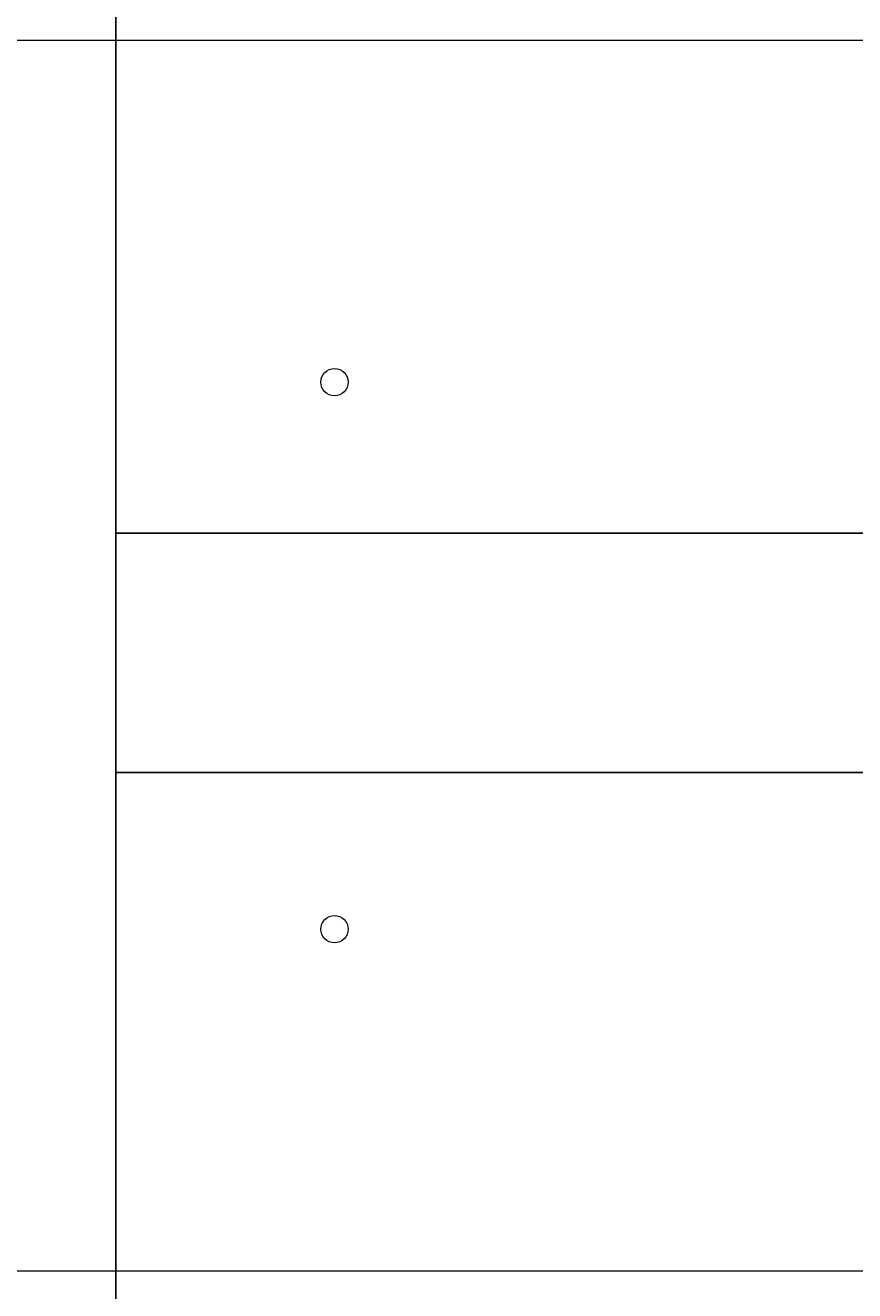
# Model space of a CAD drawing. Header units: centimetres. Extents: x -228435 to 46820, y -89367 to 152985.
# Tile 96 of 256: x -21892 to -20679, y 26571 to 28422. Entities that reach past the tile are written whole.
import ezdxf

# ---------------------------------------------------------------- set-up
doc = ezdxf.new("R2010")
doc.units = ezdxf.units.CM
doc.header["$LTSCALE"] = 50
doc.header["$PDMODE"] = 35
doc.header["$PDSIZE"] = 0.1
doc.linetypes.add('Kondygnacja  -0_5$0$HIDDEN', pattern=[9.525, 6.35, -3.175])
doc.linetypes.add('Kondygnacja  -0_5$0$HIDDEN2', pattern=[4.7625, 3.175, -1.5875])
doc.layers.get('0').update_dxf_attribs({"color": 8})
doc.layers.get('DEFPOINTS').update_dxf_attribs({"color": 8})
doc.layers.add('Kondygnacja  -0_5$0$ARCH_INFO_WYMIARY', color=8, linetype='Continuous', lineweight=9)
doc.layers.add('SU Lampy kwadratowe  -05$0$ARCH_SUFITY_PODWIESZANE', color=8, linetype='Continuous', lineweight=9)
doc.layers.add('Kondygnacja  -0_5$0$ARCH_KONSTR_POWYŻEJ RZUTU', color=8, linetype='Kondygnacja  -0_5$0$HIDDEN')
doc.layers.add('Kondygnacja  -0_5$0$ARCH_KONSTR_POWYŻEJ RZUTU_IST', color=8, linetype='Kondygnacja  -0_5$0$HIDDEN2')
doc.styles.add('Kondygnacja  -0_5$0$Romans', font='Romans.shx', dxfattribs={"width": 0.7})
doc.dimstyles.new('Kondygnacja  -0_5$0$Wymiary 1-100', dxfattribs={"dimtxt": 12, "dimasz": 10, "dimexe": 5, "dimexo": 0, "dimgap": 4, "dimtad": 1, "dimrnd": 0.5, "dimzin": 12, "dimdsep": 46, "dimtxsty": 'Kondygnacja  -0_5$0$Romans', "dimblk": 'Kondygnacja  -0_5$0$_Oblique', "dimcen": 10, "dimdle": 10, "dimclrt": 55, "dimazin": 0, "dimtfac": 1, "dimtmove": 1, "dimatfit": 3, "dimfxl": 8, "dimfxlon": 1, "dimtolj": 1, "dimtzin": 0, "dimarcsym": 0})

# ---------------------------------------------------------------- blocks, each defined once
blk = doc.blocks.new('SU Lampy kwadratowe  -05$0$moduł sufitu')
at = {"layer": 'SU Lampy kwadratowe  -05$0$ARCH_SUFITY_PODWIESZANE'}
blk.add_lwpolyline([(60, -60), (240, -60), (240, -240), (60, -240)], close=True, dxfattribs=at)
for centre in [(110, -110), (110, -190)]:
    blk.add_circle(centre, 2, dxfattribs=at)
blk = doc.blocks.new('SU Lampy kwadratowe  -05')
at = {"layer": 'SU Lampy kwadratowe  -05$0$ARCH_SUFITY_PODWIESZANE'}
blk.add_blockref('SU Lampy kwadratowe  -05$0$moduł sufitu', (9860, 7400), dxfattribs=at)
blk = doc.blocks.new('Kondygnacja  -0_5$0$konstrukcja istniejąca -0.5')
at = {"layer": 'Kondygnacja  -0_5$0$ARCH_KONSTR_POWYŻEJ RZUTU_IST', "ltscale": 10}
for points in [[(9938, 7375), (9938, 6225)], [(9938, 7267.89), (10982, 7267.89)], [(10982, 7232.89), (9938, 7232.89)]]:
    blk.add_lwpolyline(points, dxfattribs=at)
blk = doc.blocks.new('Kondygnacja  -0_5$0$_Oblique')
at = {"color": 0, "linetype": 'ByBlock', "lineweight": -2}
blk.add_line((-0.5, -0.5), (0.5, 0.5), dxfattribs=at)
blk = doc.blocks.new('*D212')
at = {"layer": 'DEFPOINTS', "color": 0}
for p in [(-30586.3, 81900), (-30681.1, 12489.5), (9064, 12489.5)]:
    blk.add_point(p, dxfattribs=at)
at = {"layer": 'Kondygnacja  -0_5$0$ARCH_INFO_WYMIARY', "color": 0, "lineweight": -2}
for p, q in [((-30681.1, 81910), (-30681.1, 12479.5)), ((-30673.1, 81900), (-30686.1, 81900)), ((-30673.1, 12489.5), (-30686.1, 12489.5))]:
    blk.add_line(p, q, dxfattribs=at)
at = {"layer": 'Kondygnacja  -0_5$0$ARCH_INFO_WYMIARY', "color": 0, "lineweight": -2, "xscale": 10, "yscale": 10, "zscale": 10}
for p, rotation in [((-30681.1, 81900), 90), ((-30681.1, 12489.5), 270)]:
    blk.add_blockref('Kondygnacja  -0_5$0$_Oblique', p, dxfattribs=dict(at, rotation=rotation))
at = {"layer": 'Kondygnacja  -0_5$0$ARCH_INFO_WYMIARY', "color": 55, "insert": (-30691.1, 47194.8), "char_height": 12, "attachment_point": 5, "rotation": 90, "style": 'Kondygnacja  -0_5$0$Romans'}
blk.add_mtext('\\A1;69410.5', dxfattribs=at)

msp = doc.modelspace()

# ---------------------------------------------------------------- block references
at = {"layer": 'Kondygnacja  -0_5$0$ARCH_KONSTR_POWYŻEJ RZUTU', "xscale": 10, "yscale": 10, "zscale": 10}
msp.add_blockref('Kondygnacja  -0_5$0$konstrukcja istniejąca -0.5', (-121140, -45000), dxfattribs=at)
at = {"layer": 'SU Lampy kwadratowe  -05$0$ARCH_SUFITY_PODWIESZANE', "xscale": 10, "yscale": 10, "zscale": 10}
msp.add_blockref('SU Lampy kwadratowe  -05', (-121140, -45000), dxfattribs=at)

# ---------------------------------------------------------------- dimensions: what is measured, and where the dimension line sits
at = {"layer": 'Kondygnacja  -0_5$0$ARCH_INFO_WYMIARY'}
dim = msp.add_linear_dim(base=(-30681.114, 12489.5), p1=(-30586.301, 81900), p2=(9064, 12489.5), angle=90, dimstyle='Kondygnacja  -0_5$0$Wymiary 1-100', dxfattribs=at)
dim.commit()
dim.dimension.update_dxf_attribs({"geometry": '*D212', "text_midpoint": (-30691.114, 47194.75)})

doc.saveas('drawing.dxf')
